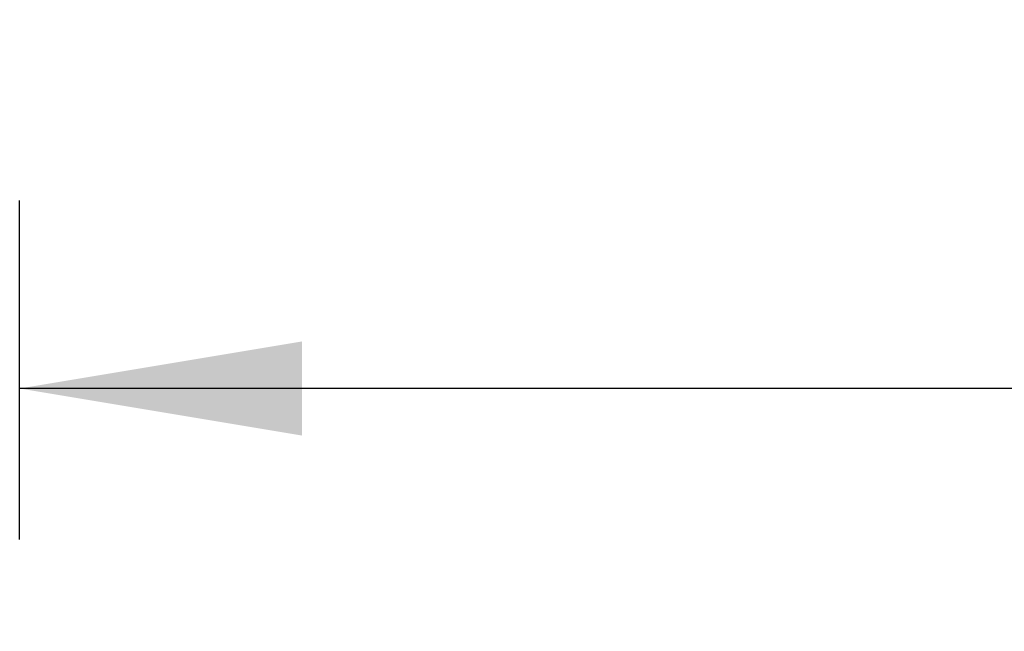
# Model space of a CAD drawing. Header units: millimetres. Extents: x 0 to 420, y 0 to 297.
# Tile 29 of 119: x 57 to 67, y 232 to 238. Entities that reach past the tile are written whole.
import ezdxf

# ---------------------------------------------------------------- set-up
doc = ezdxf.new("R2010")
doc.units = ezdxf.units.MM
doc.layers.add('QUOTE', color=174, linetype='Continuous')
doc.styles.add('SLDTEXTSTYLE3', font='TXT', dxfattribs={"width": 0.75})
doc.dimstyles.new('SLDDIMSTYLE0', dxfattribs={"dimtxt": 3, "dimasz": 3, "dimexe": 0, "dimexo": 0.0625, "dimgap": 0.75, "dimtad": 1, "dimlfac": 30.31081, "dimrnd": 1e-09, "dimzin": 12, "dimdsep": 46, "dimtxsty": 'SLDTEXTSTYLE3', "dimsah": 1, "dimcen": 0.09, "dimadec": 0, "dimazin": 3, "dimtfac": 1, "dimtdec": 3, "dimtofl": 0, "dimtmove": 0, "dimatfit": 3, "dimfxl": 0, "dimfrac": 2, "dimtolj": 1, "dimtzin": 12, "dimarcsym": 0})

# ---------------------------------------------------------------- blocks, each defined once
blk = doc.blocks.new('_D')
at = {"layer": 'QUOTE'}
for p, q in [((56.564, 232.792), (56.564, 236.397)), ((221.522, 232.792), (221.522, 236.397)), ((221.522, 234.397), (56.564, 234.397))]:
    blk.add_line(p, q, dxfattribs=at)
for points in [[(56.564, 234.397), (59.564, 233.897), (59.564, 234.897)], [(221.522, 234.397), (218.522, 234.897), (218.522, 233.897)]]:
    blk.add_solid(points, dxfattribs=at)
at = {"layer": 'QUOTE', "insert": (134.61, 238.264), "char_height": 3, "attachment_point": 1, "style": 'SLDTEXTSTYLE3'}
blk.add_mtext('5000', dxfattribs=at)

msp = doc.modelspace()

# ---------------------------------------------------------------- dimensions: what is measured, and where the dimension line sits
at = {"layer": 'QUOTE'}
dim = msp.add_linear_dim(base=(56.56441, 234.3967), p1=(221.52206, 230.79211), p2=(56.56441, 230.79211), dimstyle='SLDDIMSTYLE0', dxfattribs=at)
dim.commit()
dim.dimension.update_dxf_attribs({"geometry": '_D', "text_midpoint": (139.04324, 234.3967), "dimtype": 160})

doc.saveas('drawing.dxf')
